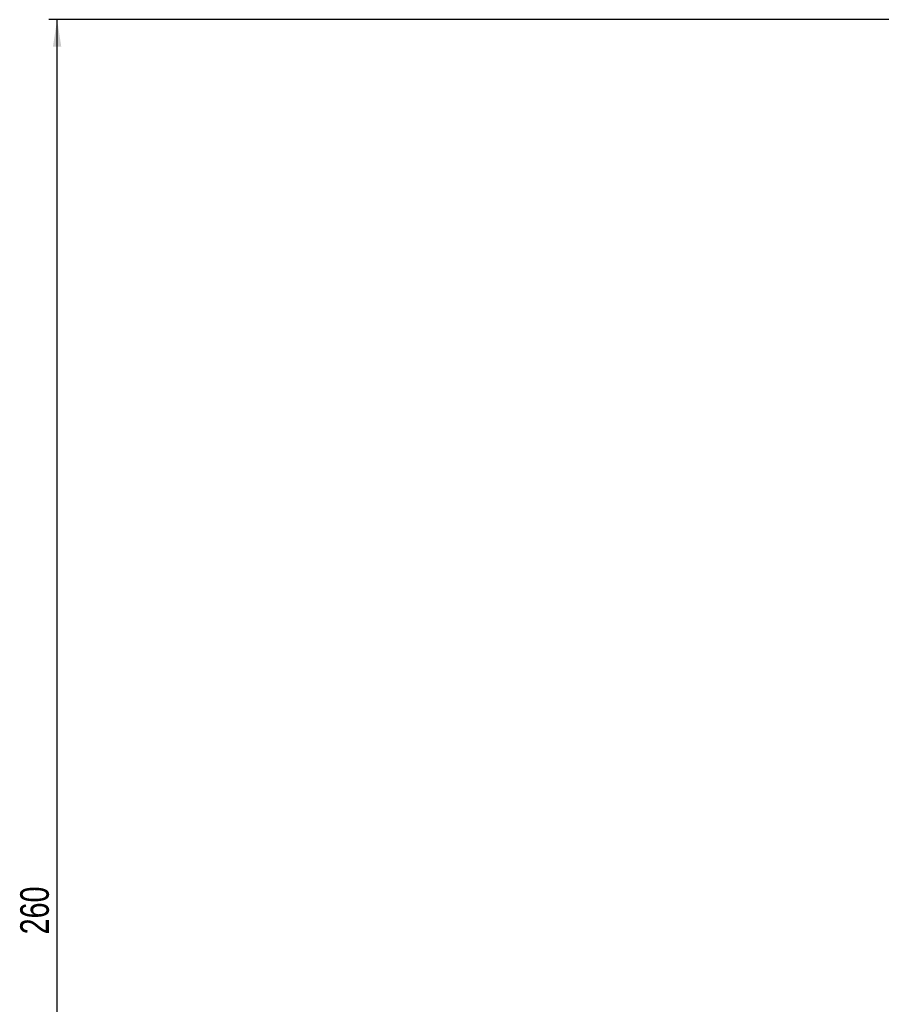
# Model space of a CAD drawing. Extents: x -800 to 11680, y 23 to 1082.
# Tile 3 of 16: x 11 to 116, y 228 to 348. Entities that reach past the tile are written whole.
import ezdxf

# ---------------------------------------------------------------- set-up
doc = ezdxf.new("R2010")
doc.units = 0
doc.layers.get('0').update_dxf_attribs({"linetype": 'CONTINUOUS'})
doc.styles.add('SLDTEXTSTYLE0', font='TXT', dxfattribs={"width": 0.75})
doc.dimstyles.new('SLDDIMSTYLE0', dxfattribs={"dimtxt": 3.5, "dimasz": 3.302, "dimexe": 0, "dimexo": 0.0625, "dimgap": 0.875, "dimtad": 1, "dimdec": 0, "dimrnd": 1e-09, "dimzin": 12, "dimtxsty": 'SLDTEXTSTYLE0', "dimsah": 1, "dimcen": 0.09, "dimazin": 3, "dimtfac": 1, "dimtdec": 0, "dimtofl": 0, "dimtmove": 0, "dimatfit": 3, "dimtolj": 1, "dimtzin": 12})

# ---------------------------------------------------------------- blocks, each defined once
blk = doc.blocks.new('_D_2')
at = {"color": 179, "linetype": 'CONTINUOUS'}
for p, q in [((199.42, 348.34), (14.23, 348.34)), ((15.23, 88.5), (15.23, 348.34)), ((186.91, 88.5), (14.23, 88.5))]:
    blk.add_line(p, q, dxfattribs=at)
for points in [[(15.23, 348.34), (14.72, 345.03), (15.74, 345.03)], [(15.23, 88.5), (15.74, 91.81), (14.72, 91.81)]]:
    blk.add_solid(points, dxfattribs=at)
at = {"color": 179, "linetype": 'CONTINUOUS', "insert": (10.72, 236.5, 0.1), "char_height": 3.5, "attachment_point": 1, "rotation": 90, "style": 'SLDTEXTSTYLE0'}
blk.add_mtext('260', dxfattribs=at)

msp = doc.modelspace()

# ---------------------------------------------------------------- dimensions: what is measured, and where the dimension line sits
at = {"color": 179, "linetype": 'CONTINUOUS'}
dim = msp.add_linear_dim(base=(15.23008, 348.335258), p1=(187.905525, 88.503527), p2=(200.42255, 348.335258), angle=90, dimstyle='SLDDIMSTYLE0', dxfattribs=at)
dim.commit()
dim.dimension.update_dxf_attribs({"geometry": '_D_2', "text_midpoint": (15.23008, 241.801487), "dimtype": 160})

doc.saveas('drawing.dxf')
